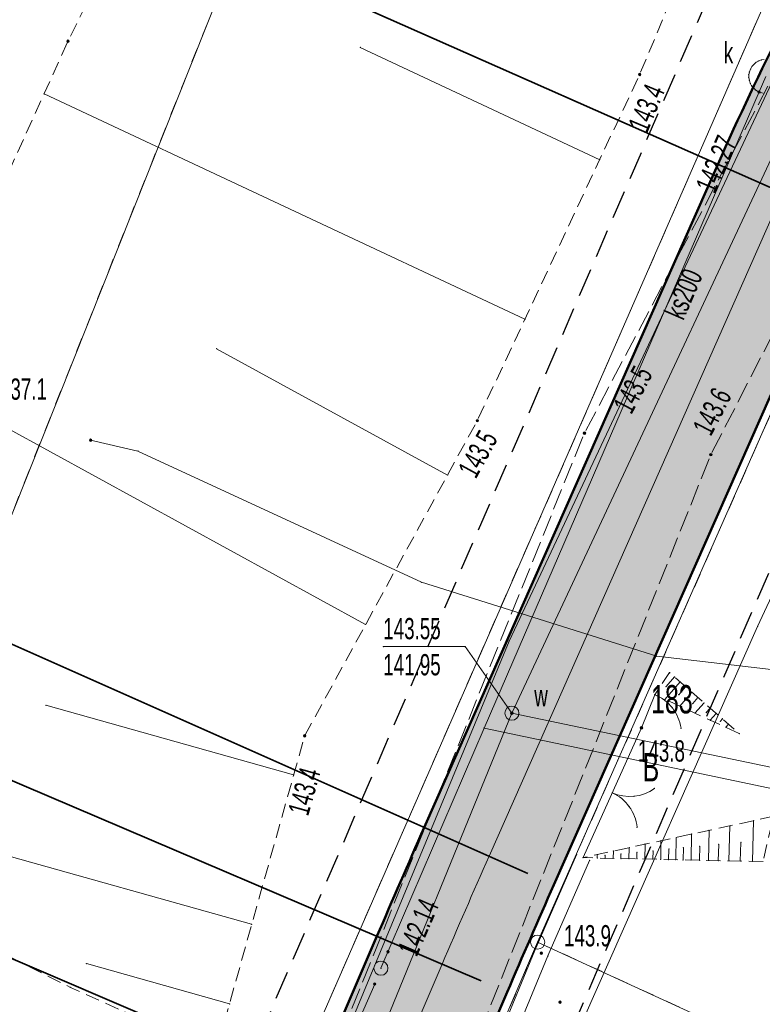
# Model space of a CAD drawing. Extents: x 6456700 to 6518119, y 5963420 to 5980059.
# Tile 152 of 256: x 6512180 to 6512206, y 5965812 to 5965846. Entities that reach past the tile are written whole.
import ezdxf
from ezdxf.enums import TextEntityAlignment as Align

# ---------------------------------------------------------------- set-up
doc = ezdxf.new("R2010")
doc.units = 0
doc.header["$MEASUREMENT"] = 0
for name, pattern in [('L_0_03', [1, 0.5, -0.5]), ('L_0_04', [1.5, 1, -0.5]), ('L_0_52', [1, 0.75, -0.25]), ('L_0_5A', [0.75, 0.5, -0.25])]:
    doc.linetypes.add(name, pattern=pattern)
doc.layers.get('0').update_dxf_attribs({"color": 2, "linetype": 'CONTINUOUS', "lineweight": 5})
for name, color, linetype, lineweight in [('000_Inne__niezydentyfikowane_', 7, 'CONTINUOUS', 18), ('18mm Kreska ciągła', 7, 'CONTINUOUS', 18), ('202_punkt_graniczny', 7, 'CONTINUOUS', 18), ('210_oznaczenie_konturu_uzytku_gruntowego', 96, 'CONTINUOUS', 18), ('211_numer_dzialki_ewidencyjnej', 7, 'CONTINUOUS', 18), ('218_kontur_uzytku_gruntowego', 96, 'L_0_03', 18), ('219_dzialka_ewidencyjna', 7, 'CONTINUOUS', 18), ('35mm Ciągła', 7, 'CONTINUOUS', 35), ('50mm Kreska ciągła', 7, 'CONTINUOUS', 50), ('9mm Kreska ciągła', 252, 'CONTINUOUS', 9), ('brama', 7, 'CONTINUOUS', 18), ('furtka', 7, 'CONTINUOUS', 18), ('jezdnia', 7, 'CONTINUOUS', 18), ('komora_podziemna', 7, 'CONTINUOUS', 18), ('komora_podziemna_Atr17', 7, 'CONTINUOUS', 18), ('ogrodzenie_trwale', 7, 'CONTINUOUS', 18), ('pikieta_naturalna', 7, 'CONTINUOUS', 18), ('pikieta_naturalna_Atr2', 7, 'CONTINUOUS', 18), ('przewod_elektroenergetyczny_niskiego_napiecia', 7, 'CONTINUOUS', 18), ('przewod_kanalizacyjny', 7, 'CONTINUOUS', 18), ('przewod_kanalizacyjny_Atr1', 7, 'CONTINUOUS', 18), ('przewod_telekomunikacyjny_podziemny', 7, 'CONTINUOUS', 18), ('przewod_wodociagowy', 7, 'CONTINUOUS', 18), ('rzedna', 7, 'CONTINUOUS', 18), ('rzedna_Atr2', 7, 'CONTINUOUS', 18), ('rzedna_Atr3', 7, 'CONTINUOUS', 18), ('sciana_oporowa__linia_', 7, 'CONTINUOUS', 18), ('skarpa_nieumocniona', 7, 'CONTINUOUS', 18), ('studnia_kanalizacyjna', 7, 'CONTINUOUS', 18), ('studnia_kanalizacyjna_Atr17', 7, 'CONTINUOUS', 18), ('Zakres', 7, 'CONTINUOUS', 18)]:
    doc.layers.add(name, color=color, linetype=linetype, lineweight=lineweight)
doc.styles.get("Standard").update_dxf_attribs({"font": 'txt', "width": 0.75})

# ---------------------------------------------------------------- blocks, each defined once
blk = doc.blocks.new('mdcp_nowa')
at = {"layer": 'pikieta_naturalna', "linetype": 'Continuous', "lineweight": 18, "true_color": 0x000000}
for points in [[(6494912.93, 5982296.475, 1), (6494912.93, 5982296.565, 1)], [(6494933.1, 5982295.305, 1), (6494933.1, 5982295.395, 1)], [(6494927.37, 5982283.085, 1), (6494927.37, 5982283.175, 1)], [(6494931.15, 5982282.645, 1), (6494931.15, 5982282.735, 1)], [(6494913.73, 5982282.395, 1), (6494913.73, 5982282.485, 1)], [(6494935.61, 5982281.885, 1), (6494935.61, 5982281.975, 1)], [(6494933.16, 5982272.245, 1), (6494933.16, 5982272.335, 1)], [(6494921.28, 5982271.965, 1), (6494921.28, 5982272.055, 1)], [(6494929.63, 5982264.295, 1), (6494929.63, 5982264.385, 1)], [(6494930.29, 5982262.565, 1), (6494930.29, 5982262.655, 1)]]:
    blk.add_hatch(color=18, dxfattribs=at).paths.add_polyline_path(points)
at = {"layer": 'rzedna', "linetype": 'Continuous', "lineweight": 18, "true_color": 0x000000}
for points in [[(6494937.31, 5982294.685, 1), (6494937.31, 5982294.775, 1)], [(6494928.59, 5982272.765, 1), (6494928.59, 5982272.855, 1)], [(6494924.22, 5982264.345, 1), (6494924.22, 5982264.435, 1)], [(6494923.75, 5982263.205, 1), (6494923.75, 5982263.295, 1)]]:
    blk.add_hatch(color=18, dxfattribs=at).paths.add_polyline_path(points)
at = {"layer": '000_Inne__niezydentyfikowane_', "linetype": 'Continuous', "lineweight": 18, "flags": 128}
for points in [[(6494931.69, 5982292.34), (6494923.24, 5982296.3)], [(6494929.05, 5982286.71), (6494912.09, 5982294.66)], [(6494926.32, 5982281.21), (6494918.17, 5982285.67)], [(6494923.43, 5982275.94), (6494907.54, 5982284.64)], [(6494934.53, 5982273.91), (6494933.99, 5982273.29)], [(6494934.33, 5982274.09), (6494934.03, 5982273.75)], [(6494934.72, 5982273.74), (6494934.48, 5982273.46)], [(6494934.94, 5982273.55), (6494934.51, 5982273.06)], [(6494935.15, 5982273.36), (6494934.97, 5982273.15)], [(6494920.89, 5982270.63), (6494912.15, 5982273.09)], [(6494935.37, 5982273.17), (6494935.05, 5982272.81)], [(6494935.59, 5982272.99), (6494935.45, 5982272.83)], [(6494935.8, 5982272.8), (6494935.59, 5982272.56)], [(6494936.02, 5982272.61), (6494935.94, 5982272.52)], [(6494936.23, 5982272.42), (6494936.14, 5982272.31)], [(6494919.41, 5982265.36), (6494901.12, 5982270.49)], [(6494937.08, 5982267.58), (6494937.12, 5982269.02)], [(6494935.53, 5982267.61), (6494935.55, 5982268.68)], [(6494936.25, 5982267.6), (6494936.28, 5982268.83)], [(6494934.37, 5982267.64), (6494934.39, 5982268.42)], [(6494934.91, 5982267.63), (6494934.93, 5982268.54)], [(6494932.72, 5982267.67), (6494932.73, 5982268.06)], [(6494933.28, 5982267.66), (6494933.29, 5982268.19)], [(6494933.84, 5982267.65), (6494933.85, 5982268.31)], [(6494934.12, 5982267.64), (6494934.13, 5982268.01)], [(6494934.63, 5982267.63), (6494934.64, 5982268.06)], [(6494935.21, 5982267.62), (6494935.22, 5982268.11)], [(6494935.87, 5982267.6), (6494935.89, 5982268.18)], [(6494936.65, 5982267.59), (6494936.67, 5982268.25)], [(6494931.6, 5982267.7), (6494931.6, 5982267.82)], [(6494931.88, 5982267.69), (6494931.88, 5982267.79)], [(6494932.16, 5982267.69), (6494932.17, 5982267.94)], [(6494932.44, 5982267.68), (6494932.44, 5982267.84)], [(6494933, 5982267.67), (6494933, 5982267.9)], [(6494933.56, 5982267.66), (6494933.57, 5982267.95)], [(6494918.63, 5982262.55), (6494913.58, 5982263.97)]]:
    blk.add_lwpolyline(points, dxfattribs=at)
at = {"layer": '000_Inne__niezydentyfikowane_'}
for p in [(6494923.24, 5982296.3), (6494912.09, 5982294.66), (6494931.69, 5982292.34), (6494929.05, 5982286.71), (6494918.17, 5982285.67), (6494926.32, 5982281.21), (6494923.43, 5982275.94), (6494934.33, 5982274.09), (6494934.53, 5982273.91), (6494934.03, 5982273.75), (6494934.72, 5982273.74), (6494934.94, 5982273.55), (6494933.99, 5982273.29), (6494934.48, 5982273.46), (6494935.15, 5982273.36), (6494912.15, 5982273.09), (6494934.51, 5982273.06), (6494934.97, 5982273.15), (6494935.37, 5982273.17), (6494935.59, 5982272.99), (6494935.05, 5982272.81), (6494935.45, 5982272.83), (6494935.59, 5982272.56), (6494935.8, 5982272.8), (6494935.94, 5982272.52), (6494936.02, 5982272.61), (6494936.14, 5982272.31), (6494936.23, 5982272.42), (6494920.89, 5982270.63), (6494937.12, 5982269.02), (6494935.55, 5982268.68), (6494936.28, 5982268.83), (6494934.39, 5982268.42), (6494934.93, 5982268.54), (6494932.73, 5982268.06), (6494933.29, 5982268.19), (6494933.85, 5982268.31), (6494934.13, 5982268.01), (6494934.64, 5982268.06), (6494935.22, 5982268.11), (6494935.89, 5982268.18), (6494936.67, 5982268.25), (6494931.6, 5982267.82), (6494931.6, 5982267.7), (6494931.88, 5982267.79), (6494931.88, 5982267.69), (6494932.16, 5982267.69), (6494932.17, 5982267.94), (6494932.44, 5982267.84), (6494932.44, 5982267.68), (6494932.72, 5982267.67), (6494933, 5982267.9), (6494933, 5982267.67), (6494933.28, 5982267.66), (6494933.56, 5982267.66), (6494933.57, 5982267.95), (6494933.84, 5982267.65), (6494934.12, 5982267.64), (6494934.37, 5982267.64), (6494934.63, 5982267.63), (6494934.91, 5982267.63), (6494935.21, 5982267.62), (6494935.53, 5982267.61), (6494935.87, 5982267.6), (6494936.25, 5982267.6), (6494936.65, 5982267.59), (6494937.08, 5982267.58), (6494919.41, 5982265.36), (6494913.58, 5982263.97), (6494918.63, 5982262.55)]:
    blk.add_point(p, dxfattribs=at)
at = {"layer": '202_punkt_graniczny', "color": 7, "linetype": 'Continuous', "lineweight": 18}
blk.add_circle((6494929.5, 5982264.73), 0.25, dxfattribs=at)
at = {"layer": '202_punkt_graniczny'}
blk.add_point((6494929.5, 5982264.73), dxfattribs=at)
at = {"layer": '218_kontur_uzytku_gruntowego', "lineweight": 18, "flags": 128}
for points in [[(6494927.85, 5982322.27), (6494903.61, 5982261.41)], [(6494919, 5982255.48), (6494937.4, 5982297.61)], [(6494939.67, 5982287.78), (6494929.5, 5982264.73)], [(6494929.5, 5982264.73), (6494924.47, 5982252.99)], [(6494929.5, 5982264.73), (6494960.46, 5982250.52)]]:
    blk.add_lwpolyline(points, dxfattribs=at)
at = {"layer": '218_kontur_uzytku_gruntowego'}
blk.add_point((6494929.5, 5982264.73), dxfattribs=at)
blk.add_point((6494929.5, 5982264.73), dxfattribs=at)
blk.add_point((6494929.5, 5982264.73), dxfattribs=at)
blk.add_point((6494929.5, 5982264.73), dxfattribs=at)
blk.add_point((6494929.5, 5982264.73), dxfattribs=at)
blk.add_point((6494929.5, 5982264.73), dxfattribs=at)
at = {"layer": '219_dzialka_ewidencyjna', "color": 3, "linetype": 'Continuous', "lineweight": 18, "flags": 128}
for points in [[(6494903.61, 5982261.41), (6494927.85, 5982322.27)], [(6494919, 5982255.48), (6494937.4, 5982297.61)], [(6494939.67, 5982287.78), (6494929.5, 5982264.73)], [(6494929.5, 5982264.73), (6494924.47, 5982252.99)], [(6494970.4, 5982245.96), (6494929.5, 5982264.73)]]:
    blk.add_lwpolyline(points, dxfattribs=at)
at = {"layer": '219_dzialka_ewidencyjna', "color": 3}
blk.add_point((6494929.5, 5982264.73), dxfattribs=at)
blk.add_point((6494929.5, 5982264.73), dxfattribs=at)
blk.add_point((6494929.5, 5982264.73), dxfattribs=at)
at = {"layer": 'brama', "color": 7, "linetype": 'Continuous', "lineweight": 18, "flags": 128}
blk.add_lwpolyline([(6494933.16, 5982272.29), (6494931.1, 5982267.71)], dxfattribs=at)
at = {"layer": 'brama', "color": 7, "linetype": 'Continuous', "lineweight": 18}
for centre, start, end in [((6494932.745, 5982271.368), 245.783, 305.783), ((6494931.515, 5982268.632), 5.783, 65.783)]:
    blk.add_arc(centre, 1.5, start, end, dxfattribs=at)
at = {"layer": 'brama'}
for p in [(6494933.16, 5982272.29), (6494933.622, 5982270.151), (6494932.13, 5982270), (6494932.13, 5982270), (6494932.896, 5982269.876), (6494932.732, 5982269.509), (6494933.007, 5982268.783), (6494931.1, 5982267.71)]:
    blk.add_point(p, dxfattribs=at)
at = {"layer": 'furtka', "color": 7, "linetype": 'Continuous', "lineweight": 18, "flags": 128}
blk.add_lwpolyline([(6494933.63, 5982273.46), (6494933.16, 5982272.29)], dxfattribs=at)
at = {"layer": 'furtka', "color": 7, "linetype": 'Continuous', "lineweight": 18}
blk.add_arc((6494933.072, 5982272.068), 1.5, 8.114, 68.114, dxfattribs=at)
at = {"layer": 'furtka'}
for p in [(6494933.63, 5982273.46), (6494933.631, 5982273.46), (6494934.252, 5982272.994), (6494933.16, 5982272.29), (6494934.557, 5982272.279)]:
    blk.add_point(p, dxfattribs=at)
at = {"layer": 'jezdnia', "color": 7, "linetype": 'L_0_52', "lineweight": 18, "flags": 128}
blk.add_lwpolyline([(6495134.37, 5982583.3), (6495113.38, 5982574.25), (6495104.78, 5982567.21), (6495094.42, 5982556.42), (6495077.25, 5982527.64), (6495065.47, 5982509.01), (6495049.82, 5982491.48), (6495035, 5982466.78), (6495029.3, 5982456), (6495014.86, 5982429.39), (6495004.75, 5982409.18), (6494998.73, 5982397.06), (6494987.52, 5982373.63), (6494982.83, 5982364.72), (6494972.31, 5982345.03), (6494970.53, 5982342.23), (6494960.57, 5982327.01), (6494956.04, 5982320.35), (6494947.33, 5982304.72), (6494935.61, 5982281.93), (6494926.04, 5982257.99), (6494919.72, 5982242.45), (6494913.81, 5982225.8), (6494910.48, 5982216.25), (6494906.14, 5982216.99), (6494909.9, 5982227.31), (6494916.12, 5982243.16), (6494921.48, 5982258.77), (6494931.15, 5982282.69), (6494943.64, 5982306.31), (6494959.06, 5982330.89), (6494969.1, 5982347.08), (6494979.83, 5982365.44), (6494985.75, 5982378.98), (6494994.88, 5982398.03), (6495001.66, 5982410.76), (6495011.8, 5982430.8), (6495026, 5982457.23), (6495032.25, 5982468.97), (6495046.11, 5982493.71), (6495063.09, 5982514.09), (6495073.26, 5982529.52), (6495082.96, 5982547.05), (6495093.01, 5982560.56), (6495101.98, 5982569.59), (6495101.3, 5982571.6), (6495108.99, 5982577.59), (6495110.03, 5982578.44), (6495121.58, 5982583.64), (6495122.46, 5982584.02), (6495130.77, 5982587.79), (6495134.82, 5982589.62), (6495140.56, 5982589.08), (6495141.32, 5982585.54)], close=True, dxfattribs=at)
at = {"layer": 'jezdnia'}
for p in [(6494931.15, 5982282.69), (6494935.61, 5982281.93)]:
    blk.add_point(p, dxfattribs=at)
at = {"layer": 'komora_podziemna', "color": 5, "linetype": 'Continuous', "lineweight": 13}
blk.add_circle((6494928.59, 5982272.81), 0.25, dxfattribs=at)
at = {"layer": 'komora_podziemna'}
blk.add_point((6494928.59, 5982272.81), dxfattribs=at)
at = {"layer": 'ogrodzenie_trwale'}
for p in [(6494933.63, 5982273.46), (6494929.63, 5982264.34)]:
    blk.add_point(p, dxfattribs=at)
at = {"layer": 'pikieta_naturalna', "color": 7, "linetype": 'Continuous', "lineweight": 18}
for centre in [(6494912.93, 5982296.52), (6494933.1, 5982295.35), (6494927.37, 5982283.13), (6494931.15, 5982282.69), (6494913.73, 5982282.44), (6494935.61, 5982281.93), (6494933.16, 5982272.29), (6494921.28, 5982272.01), (6494929.63, 5982264.34), (6494930.29, 5982262.61)]:
    blk.add_circle(centre, 0.045, dxfattribs=at)
at = {"layer": 'pikieta_naturalna'}
for p in [(6494912.93, 5982296.52), (6494933.1, 5982295.35), (6494927.37, 5982283.13), (6494931.15, 5982282.69), (6494913.73, 5982282.44), (6494935.61, 5982281.93), (6494933.16, 5982272.29), (6494921.28, 5982272.01), (6494929.63, 5982264.34), (6494930.29, 5982262.61)]:
    blk.add_point(p, dxfattribs=at)
at = {"layer": 'przewod_elektroenergetyczny_niskiego_napiecia', "color": 1, "linetype": 'Continuous', "lineweight": 18, "flags": 128}
for points in [[(6494937.26, 5982275.87), (6494951.04, 5982305.39)], [(6494918.81, 5982234.23), (6494937.26, 5982275.87)]]:
    blk.add_lwpolyline(points, dxfattribs=at)
at = {"layer": 'przewod_elektroenergetyczny_niskiego_napiecia'}
blk.add_point((6494937.26, 5982275.87), dxfattribs=at)
blk.add_point((6494937.26, 5982275.87), dxfattribs=at)
at = {"layer": 'przewod_elektroenergetyczny_niskiego_napiecia', "color": 1}
blk.add_point((6494937.26, 5982275.87), dxfattribs=at)
blk.add_point((6494937.26, 5982275.87), dxfattribs=at)
at = {"layer": 'przewod_kanalizacyjny', "color": 34, "linetype": 'Continuous', "lineweight": 18, "flags": 128}
for points in [[(6494923.97, 5982263.81), (6494927.61, 5982272.28), (6494937.31, 5982294.73), (6494937.55, 5982295.28)], [(6494967.86, 5982267.37), (6494965.79, 5982264.26), (6494927.61, 5982272.28)], [(6494923.75, 5982263.25), (6494912.8, 5982238.32), (6494909.01, 5982229.73)]]:
    blk.add_lwpolyline(points, dxfattribs=at)
at = {"layer": 'przewod_kanalizacyjny'}
for p in [(6494937.31, 5982294.73), (6494927.61, 5982272.28), (6494927.61, 5982272.28), (6494923.97, 5982263.81), (6494923.75, 5982263.25)]:
    blk.add_point(p, dxfattribs=at)
at = {"layer": 'przewod_telekomunikacyjny_podziemny', "color": 30, "linetype": 'Continuous', "lineweight": 18, "flags": 128}
blk.add_lwpolyline([(6494901.62, 5982190.73), (6494906.93, 5982205.38), (6494911.62, 5982220.93), (6494915.73, 5982231.59), (6494911.08, 5982233.33), (6494928.49, 5982275.35), (6494946.57, 5982313.81), (6494960.48, 5982334.35), (6494965.17, 5982341.38), (6494972.14, 5982353.83), (6494985.3, 5982378.53), (6494993.02, 5982395.45), (6495008.18, 5982425.35), (6495017.88, 5982443.43), (6495022.56, 5982450.66), (6495031.38, 5982466.91), (6495039.03, 5982482.79), (6495040.55, 5982485.59), (6495048.7, 5982498.93), (6495056.63, 5982506.55), (6495061.71, 5982512.37), (6495068.26, 5982521.25), (6495074.92, 5982532.24)], dxfattribs=at)
at = {"layer": 'przewod_telekomunikacyjny_podziemny'}
blk.add_point((6494928.49, 5982275.35), dxfattribs=at)
at = {"layer": 'przewod_wodociagowy', "color": 5, "linetype": 'Continuous', "lineweight": 18, "flags": 128}
for points in [[(6494907.57, 5982152.18), (6494905.83, 5982154.51), (6494898.25, 5982164.04), (6494898.06, 5982180.83), (6494903.98, 5982205.49), (6494905.04, 5982209.28), (6494911.31, 5982228.37), (6494914.05, 5982237.38), (6494923.22, 5982259.63), (6494928.59, 5982272.81), (6494941.25, 5982299.9), (6494937.3, 5982301.7), (6494937.02, 5982301.82)], [(6494960.64, 5982271.68), (6494933.7, 5982274.82), (6494925.4, 5982277.43), (6494915.4, 5982282.06), (6494913.73, 5982282.44)], [(6494967.4, 5982267.75), (6494965.65, 5982265.07), (6494928.59, 5982272.81)]]:
    blk.add_lwpolyline(points, dxfattribs=at)
at = {"layer": 'przewod_wodociagowy'}
for p in [(6494913.73, 5982282.44), (6494915.4, 5982282.06), (6494925.4, 5982277.43), (6494933.7, 5982274.82), (6494928.59, 5982272.81), (6494928.59, 5982272.81)]:
    blk.add_point(p, dxfattribs=at)
at = {"layer": 'rzedna', "color": 7, "linetype": 'Continuous', "lineweight": 18}
for centre in [(6494937.31, 5982294.73), (6494928.59, 5982272.81), (6494924.22, 5982264.39), (6494923.75, 5982263.25)]:
    blk.add_circle(centre, 0.045, dxfattribs=at)
at = {"layer": 'rzedna'}
for p in [(6494937.31, 5982294.73), (6494928.59, 5982272.81), (6494924.22, 5982264.39), (6494923.75, 5982263.25)]:
    blk.add_point(p, dxfattribs=at)
at = {"layer": 'rzedna_Atr2', "color": 7, "linetype": 'Continuous', "lineweight": 18, "flags": 128}
blk.add_lwpolyline([(6494928.59, 5982272.81), (6494926.94, 5982275.16), (6494924.054, 5982275.16)], dxfattribs=at)
at = {"layer": 'rzedna_Atr2'}
for p in [(6494924.054, 5982275.16), (6494926.94, 5982275.16), (6494928.59, 5982272.81)]:
    blk.add_point(p, dxfattribs=at)
at = {"layer": 'sciana_oporowa__linia_', "color": 7, "linetype": 'Continuous', "lineweight": 18, "flags": 128}
for points in [[(6494924.449, 5982252.425), (6494929.4, 5982264.438), (6494930.871, 5982267.81)], [(6494924.911, 5982252.235), (6494929.86, 5982264.242), (6494931.329, 5982267.61)]]:
    blk.add_lwpolyline(points, dxfattribs=at)
at = {"layer": 'sciana_oporowa__linia_'}
for p in [(6494930.871, 5982267.81), (6494931.329, 5982267.61), (6494929.4, 5982264.438), (6494929.86, 5982264.242)]:
    blk.add_point(p, dxfattribs=at)
at = {"layer": 'skarpa_nieumocniona', "color": 7, "linetype": 'L_0_5A', "lineweight": 18, "flags": 128}
for points in [[(6494965.58, 5982349.31), (6494962.89, 5982340.22), (6494951, 5982325), (6494945.37, 5982325.08), (6494937.42, 5982305.65), (6494933.1, 5982295.35), (6494927.37, 5982283.13), (6494921.28, 5982272.01), (6494917.86, 5982259.82), (6494915.26, 5982262.12), (6494913.02, 5982263.13), (6494900.61, 5982269.37), (6494912.93, 5982296.52), (6494936.43, 5982343.45), (6494956.82, 5982374.63), (6494978.03, 5982367.95)], [(6494936.61, 5982272.09), (6494933.63, 5982273.46), (6494934.15, 5982274.24)], [(6494937.45, 5982267.57), (6494931.1, 5982267.71), (6494937.82, 5982269.17)]]:
    blk.add_lwpolyline(points, close=True, dxfattribs=at)
at = {"layer": 'skarpa_nieumocniona'}
for p in [(6494912.93, 5982296.52), (6494912.93, 5982296.52), (6494933.1, 5982295.35), (6494933.1, 5982295.35), (6494927.37, 5982283.13), (6494927.37, 5982283.13), (6494934.15, 5982274.24), (6494934.15, 5982274.24), (6494933.63, 5982273.46), (6494933.63, 5982273.46), (6494921.28, 5982272.01), (6494921.28, 5982272.01), (6494936.61, 5982272.09), (6494936.61, 5982272.09), (6494931.1, 5982267.71), (6494931.1, 5982267.71), (6494913.02, 5982263.13), (6494913.02, 5982263.13)]:
    blk.add_point(p, dxfattribs=at)
at = {"layer": 'studnia_kanalizacyjna', "color": 34, "linetype": 'Continuous', "lineweight": 18, "flags": 128}
blk.add_lwpolyline([(6494937.46, 5982294.69), (6494937.36, 5982294.71), (6494937.27, 5982294.75), (6494937.18, 5982294.8), (6494937.11, 5982294.87), (6494937.05, 5982294.95), (6494937, 5982295.04), (6494936.97, 5982295.14), (6494936.95, 5982295.24), (6494936.95, 5982295.34), (6494936.97, 5982295.44), (6494937.01, 5982295.54), (6494937.06, 5982295.63), (6494937.13, 5982295.7), (6494937.2, 5982295.77), (6494937.29, 5982295.82), (6494937.39, 5982295.86), (6494937.49, 5982295.88)], dxfattribs=at)
at = {"layer": 'studnia_kanalizacyjna', "color": 34, "linetype": 'Continuous', "lineweight": 13}
blk.add_circle((6494923.97, 5982263.81), 0.25, dxfattribs=at)
at = {"layer": 'studnia_kanalizacyjna'}
for p in [(6494937.29, 5982295.82), (6494937.39, 5982295.86), (6494936.97, 5982295.44), (6494937.01, 5982295.54), (6494937.06, 5982295.63), (6494937.13, 5982295.7), (6494937.2, 5982295.77), (6494936.95, 5982295.34), (6494936.95, 5982295.24), (6494936.97, 5982295.14), (6494937, 5982295.04), (6494937.05, 5982294.95), (6494937.11, 5982294.87), (6494937.18, 5982294.8), (6494937.27, 5982294.75), (6494937.36, 5982294.71), (6494923.97, 5982263.81)]:
    blk.add_point(p, dxfattribs=at)
at = {"layer": 'Zakres', "linetype": 'L_0_04', "lineweight": 25, "flags": 128}
blk.add_lwpolyline([(6495113.77, 5985050.22), (6495121.12, 5984877.07), (6495125.76, 5984757.87), (6495129.89, 5984649.81), (6495141.08, 5984611.3), (6495145.77, 5984544.53), (6495147.36, 5984487.27), (6495157.22, 5984392.07), (6495162.95, 5984387.45), (6495180.24, 5984384.16), (6495229.5, 5984386.61), (6495251.65, 5984373.41), (6495258.77, 5984357.12), (6495255.44, 5984330.44), (6495250.77, 5984304.39), (6495252.21, 5984282.78), (6495255.46, 5984256.45), (6495254.94, 5984238.25), (6495266.4, 5984211), (6495277.24, 5984182.33), (6495294.2, 5984133.19), (6495300.94, 5984095.37), (6495313.24, 5984037.69), (6495317.44, 5983978.18), (6495300.35, 5983922.18), (6495282.35, 5983883.38), (6495266.21, 5983862.23), (6495242.03, 5983839.67), (6495211.11, 5983816.86), (6495158.26, 5983772.66), (6495130.6, 5983651.16), (6495116.31, 5983543.43), (6495129.51, 5983346.73), (6495134.58, 5983264.71), (6495139.64, 5983186.97), (6495193.25, 5983077.94), (6495199.2, 5983041.97), (6495206.23, 5983026), (6495208.96, 5983004.88), (6495202.27, 5982979.48), (6495202.42, 5982950.13), (6495209.35, 5982897.38), (6495215.97, 5982850.34), (6495228.6, 5982809.97), (6495226.85, 5982778.82), (6495225.04, 5982750.56), (6495220.26, 5982723.37), (6495226.54, 5982679.97), (6495206.06, 5982669.48), (6495192.68, 5982657.71), (6495184.57, 5982648.65), (6495174.78, 5982624.58), (6495164.23, 5982604.61), (6495150.7, 5982588.3), (6495137.69, 5982582.43), (6495118.26, 5982573.75), (6495100.35, 5982558.42), (6495090.36, 5982544.99), (6495075.87, 5982519.06), (6495060.83, 5982499.68), (6495049.41, 5982485.49), (6495035.07, 5982459.7), (6495006.7, 5982406.64), (6494980.89, 5982351.84), (6494944.35, 5982293.29), (6494925.72, 5982250.11), (6494905.2, 5982190.37), (6494898.43, 5982153.5), (6494879.51, 5982063.89), (6494864.14, 5981992.66), (6494816.93, 5981768.61), (6494777.79, 5981577.7), (6494739.84, 5981394.72), (6494718.65, 5981297.89), (6494716.45, 5981237.31), (6494738.62, 5981208.21), (6494776.48, 5981173.06), (6494817.16, 5981137.44), (6494847.63, 5981109.8), (6494877.39, 5981077.08), (6494912.75, 5981030.55), (6494916.06, 5981014.71), (6494903.86, 5980957.01), (6494916.13, 5980953.51), (6494892.32, 5980927.59), (6494850.7, 5980858.8), (6494806.81, 5980779.89), (6494785.1, 5980753.49), (6494715.22, 5980723.29), (6494679.96, 5980686.78), (6494651.35, 5980651.29), (6494549.14, 5980683.24), (6494511.84, 5980659.66), (6494443.61, 5980630.33), (6494428.78, 5980598.6), (6494431.58, 5980579.46), (6494420.56, 5980549.76), (6494416.45, 5980528.2), (6494403.86, 5980507.16), (6494388.89, 5980482.96), (6494365.32, 5980407.99), (6494335.67, 5980315.15), (6494332.29, 5980297.41), (6494335.1, 5980278.18), (6494347.25, 5980254.84), (6494336.79, 5980250.09), (6494300.04, 5980271.34), (6494320.8, 5980301.43), (6494336.81, 5980349.17), (6494344.85, 5980380.92), (6494360.85, 5980437.13), (6494374.18, 5980476.38), (6494386.14, 5980498.84), (6494403.02, 5980528.52), (6494411.33, 5980563.19), (6494420.84, 5980586.25), (6494420.25, 5980601.11), (6494434.95, 5980635.94), (6494446.75, 5980644.99), (6494465.77, 5980647.27), (6494513.02, 5980669.46), (6494507.85, 5980679.68), (6494547.89, 5980705.83), (6494570.06, 5980691.34), (6494636.17, 5980669.05), (6494706.14, 5980756.86), (6494742.78, 5980772.58), (6494798.53, 5980814.27), (6494826.12, 5980867.97), (6494849.57, 5980908.6), (6494845.35, 5980942.01), (6494853.94, 5980970.83), (6494891.08, 5980960.54), (6494890.11, 5980965.73), (6494903.94, 5981025.69), (6494869.98, 5981070.3), (6494770.97, 5981160.58), (6494728.18, 5981200.64), (6494706.13, 5981229.56), (6494707.94, 5981299.75), (6494728.84, 5981398.1), (6494767.06, 5981580.19), (6494806.17, 5981770.55), (6494854.36, 5981994.76), (6494869.73, 5982065.97), (6494888.61, 5982155.44), (6494891.67, 5982173.95), (6494895.82, 5982197.45), (6494916.38, 5982253.72), (6494935.47, 5982297.95), (6494954.97, 5982331.67), (6494972.09, 5982356.64), (6494997.76, 5982411.14), (6495026.29, 5982464.48), (6495041.09, 5982491.09), (6495052.99, 5982505.88), (6495067.51, 5982524.6), (6495081.94, 5982550.43), (6495092.99, 5982565.28), (6495112.86, 5982582.29), (6495133.59, 5982591.55), (6495144.48, 5982596.46), (6495155.87, 5982610.19), (6495165.7, 5982628.8), (6495175.96, 5982654.03), (6495185.62, 5982664.83), (6495200.4, 5982677.82), (6495212.49, 5982688.04), (6495209.64, 5982723.43), (6495215.22, 5982750.57), (6495216.87, 5982779.54), (6495218.31, 5982809.31), (6495206.86, 5982847.92), (6495199.44, 5982894.74), (6495192.11, 5982948.71), (6495190.16, 5982979.24), (6495183.47, 5983075.16), (6495129.79, 5983184.34), (6495124.6, 5983264.07), (6495119.53, 5983346.09), (6495106.27, 5983543.75), (6495120.74, 5983652.9), (6495148.75, 5983779.42), (6495204.15, 5983826.04), (6495273.41, 5983889.36), (6495288.53, 5983927.42), (6495300.83, 5983964.69), (6495303.91, 5983980.14), (6495301.32, 5984039.55), (6495291.1, 5984093.63), (6495284.5, 5984130.67), (6495267.84, 5984178.93), (6495257.12, 5984207.3), (6495244.96, 5984236.19), (6495244.79, 5984255.42), (6495242.25, 5984281.97), (6495240.71, 5984304.95), (6495245.55, 5984331.94), (6495248.51, 5984355.64), (6495243.77, 5984366.47), (6495226.98, 5984376.47), (6495179.54, 5984374.12), (6495158.61, 5984378.09), (6495147.7, 5984386.91), (6495137.38, 5984486.61), (6495135.78, 5984544.04), (6495131.18, 5984609.54), (6495119.95, 5984648.2), (6495115.76, 5984757.49), (6495111.12, 5984876.67), (6495103.73, 5985050.93), (6495109.36, 5985081.73), (6495120.41, 5985085.88)], close=True, dxfattribs=at)
at = {"layer": '210_oznaczenie_konturu_uzytku_gruntowego', "lineweight": 20, "width": 0.66}
blk.add_text('B', height=1, dxfattribs=at).set_placement((6494933.2, 5982271.4), align=Align.TOP_LEFT)
at = {"layer": '211_numer_dzialki_ewidencyjnej', "color": 7, "lineweight": 20, "width": 0.66}
blk.add_text('183', height=1, dxfattribs=at).set_placement((6494933.5, 5982273.8), align=Align.TOP_LEFT)
at = {"layer": 'komora_podziemna_Atr17', "color": 7, "lineweight": 15, "width": 0.66}
blk.add_text('w', height=0.75, dxfattribs=at).set_placement((6494929.38, 5982273.8), align=Align.TOP_LEFT)
at = {"layer": 'pikieta_naturalna_Atr2', "color": 7, "lineweight": 15, "width": 0.66}
for s, rotation, p in [('143.4', 67.2, (6494932.67, 5982293.55)), ('143.5', 62.1, (6494932.14, 5982283.67)), ('143.6', 62.8, (6494934.94, 5982282.89)), ('143.5', 61.3, (6494926.66, 5982281.41)), ('143.4', 74.3, (6494920.678, 5982269.353))]:
    blk.add_text(s, height=0.75, rotation=rotation, dxfattribs=at).set_placement(p, align=Align.TOP_LEFT)
for s, p in [('137.1', (6494910.53, 5982284.62)), ('143.8', (6494933.04, 5982271.85)), ('143.9', (6494930.43, 5982265.33))]:
    blk.add_text(s, height=0.75, dxfattribs=at).set_placement(p, align=Align.TOP_LEFT)
at = {"layer": 'przewod_kanalizacyjny_Atr1', "color": 34, "lineweight": 15, "width": 0.66}
blk.add_text('ks200', height=0.75, rotation=66.6, dxfattribs=at).set_placement((6494933.95, 5982286.94), align=Align.TOP_LEFT)
at = {"layer": 'rzedna_Atr2', "color": 7, "lineweight": 15, "width": 0.66}
for s, rotation, p in [('142.27', 66.6, (6494935.052, 5982291.407)), ('142.14', 66.7, (6494924.541, 5982264.476))]:
    blk.add_text(s, height=0.75, rotation=rotation, dxfattribs=at).set_placement(p, align=Align.TOP_LEFT)
blk.add_text('143.55', height=0.75, dxfattribs=at).set_placement((6494924.054, 5982276.168), align=Align.TOP_LEFT)
at = {"layer": 'rzedna_Atr3', "color": 7, "lineweight": 15, "width": 0.66}
blk.add_text('141.95', height=0.75, dxfattribs=at).set_placement((6494924.054, 5982274.893), align=Align.TOP_LEFT)
at = {"layer": 'studnia_kanalizacyjna_Atr17', "color": 34, "lineweight": 15, "width": 0.66}
blk.add_text('k', height=0.75, dxfattribs=at).set_placement((6494936.07, 5982296.49), align=Align.TOP_LEFT)

msp = doc.modelspace()

# ---------------------------------------------------------------- block references
at = {"linetype": 'ByBlock'}
msp.add_blockref('mdcp_nowa', (17268.786, -16450.998), dxfattribs=at)

# ---------------------------------------------------------------- next in the draw order: hatches: boundary and pattern name
at = {"layer": '9mm Kreska ciągła'}
h = msp.add_hatch(dxfattribs=at)
h.set_pattern_fill('SAND_AND_LIME', color=4, scale=0.1)
h.set_pattern_definition([(37.5, (6512163.41104, 5965706.02106), (-0.006803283, 0.208096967), [0, -0.16416, 0, -0.1836, 0, -0.1755]), (7.5, (6512163.41104, 5965706.02106), (0.19113588, 0.30479178), [0, -0.08856, 0, -0.14796, 0, -0.0567]), (-32.5, (6512163.2782, 5965706.02106), (0.33632732, 0.00061118), [0, -0.054, 0, -0.1944, 0, -0.2538]), (-42.5, (6512163.2782, 5965706.02106), (0.32466167, 0.09478896), [0, -0.027, 0, -0.12744, 0, -0.1458])])
edge = h.paths.add_edge_path()
edge.add_line((6512494.454, 5966351.121), (6512492.815, 5966327.914))
edge.add_arc((6512641.445, 5966317.419), 149, 175.96099, 178.25385)
edge.add_line((6512492.514, 5966321.96), (6512491.933, 5966302.891))
edge.add_arc((6512440.957, 5966304.445), 51, 348.133, 358.2538, ccw=False)
edge.add_line((6512490.867, 5966293.957), (6512486.741, 5966274.321))
edge.add_arc((6512500.441, 5966271.442), 14, 168.133, 189.6608)
edge.add_line((6512486.64, 5966269.093), (6512490.395, 5966247.035))
edge.add_line((6512490.395, 5966247.035), (6512490.607, 5966245.791))
edge.add_arc((6512474.833, 5966243.106), 16, 357.4133, 369.6608, ccw=False)
edge.add_line((6512490.817, 5966242.384), (6512490.724, 5966240.322))
edge.add_arc((6512474.74, 5966241.044), 16, 304.6947, 357.4133, ccw=False)
edge.add_line((6512483.848, 5966227.889), (6512479.157, 5966224.642))
edge.add_arc((6512563.968, 5966102.134), 149, 124.69475, 128.17467)
edge.add_line((6512471.877, 5966219.268), (6512459.798, 5966209.771))
edge.add_arc((6512468.451, 5966198.766), 14, 128.1747, 146.5283)
edge.add_line((6512456.773, 5966206.487), (6512454.137, 5966202.499))
edge.add_arc((6512536.718, 5966147.898), 99, 146.52826, 150.19331)
edge.add_line((6512450.815, 5966197.109), (6512447.264, 5966190.909))
edge.add_arc((6512533.167, 5966141.699), 99, 150.19331, 155.56334)
edge.add_line((6512443.035, 5966182.654), (6512432.867, 5966160.275))
edge.add_arc((6512409.196, 5966171.031), 26, 321.1758, 335.5633, ccw=False)
edge.add_line((6512429.452, 5966154.731), (6512421.621, 5966145))
edge.add_arc((6512409.156, 5966155.031), 16, 309.5931, 321.1758, ccw=False)
edge.add_line((6512419.353, 5966142.701), (6512410.592, 5966135.455))
edge.add_arc((6512400.395, 5966147.785), 16, 291.7201, 309.5931, ccw=False)
edge.add_line((6512406.316, 5966132.921), (6512399.28, 5966130.118))
edge.add_arc((6512417.414, 5966084.597), 49, 111.7201, 118.6787)
edge.add_line((6512393.899, 5966127.586), (6512378.766, 5966119.308))
edge.add_arc((6512390.283, 5966098.252), 24, 118.6787, 130.9764)
edge.add_line((6512374.545, 5966116.372), (6512369.458, 5966111.954))
edge.add_arc((6512385.196, 5966093.834), 24, 130.9764, 144.2474)
edge.add_line((6512365.719, 5966107.857), (6512360.498, 5966100.604))
edge.add_arc((6512392.148, 5966077.817), 39, 144.2474, 151.7186)
edge.add_line((6512357.804, 5966096.296), (6512346.179, 5966074.69))
edge.add_arc((6512310.073, 5966094.116), 41, 323.54, 331.7186, ccw=False)
edge.add_line((6512343.048, 5966069.751), (6512332.977, 5966056.12))
edge.add_arc((6512291.959, 5966086.427), 51, 314.8687, 323.54, ccw=False)
edge.add_line((6512327.939, 5966050.283), (6512325.436, 5966047.791))
edge.add_arc((6512381.169, 5965991.802), 79, 134.86874, 142.03498)
edge.add_line((6512318.887, 5966040.401), (6512317.812, 5966039.024))
edge.add_arc((6512348.559, 5966015.032), 39, 142.035, 151.9019)
edge.add_line((6512314.155, 5966033.4), (6512307.014, 5966020.024))
edge.add_arc((6512085.596, 5966138.241), 251, 330.1315, 331.90193, ccw=False)
edge.add_line((6512303.256, 5966013.24), (6512293.172, 5965995.681))
edge.add_arc((6512509.097, 5965871.676), 249, 150.1315, 153.31422)
edge.add_line((6512286.62, 5965983.501), (6512270.802, 5965952.031))
edge.add_arc((6512493.279, 5965840.205), 249, 153.31422, 155.41165)
edge.add_line((6512266.858, 5965943.813), (6512249.846, 5965906.636))
edge.add_arc((6512203.471, 5965927.857), 51, 325.4005, 335.4117, ccw=False)
edge.add_line((6512245.451, 5965898.897), (6512232.463, 5965880.07))
edge.add_arc((6512313.954, 5965823.854), 99, 145.40047, 150.15364)
edge.add_line((6512228.085, 5965873.124), (6512213.877, 5965848.362))
edge.add_arc((6512299.746, 5965799.092), 99, 150.15364, 156.12969)
edge.add_line((6512209.214, 5965839.154), (6512198.858, 5965815.752))
edge.add_arc((6512518.006, 5965674.523), 349, 156.12969, 156.8073)
edge.add_line((6512197.211, 5965811.968), (6512194.929, 5965806.643))
edge.add_arc((6512331.888, 5965747.963), 149, 156.8073, 160.58951)
edge.add_line((6512191.357, 5965797.481), (6512178.615, 5965761.319))
edge.add_arc((6511941.881, 5965844.735), 251, 339.22463, 340.58951, ccw=False)
edge.add_line((6512176.561, 5965755.704), (6512169.456, 5965736.976))
edge.add_arc((6512195.168, 5965727.222), 27.5, 159.2246, 216.7393)
edge.add_line((6512173.13, 5965710.772), (6512174.444, 5965709.012))
edge.add_line((6512174.444, 5965709.012), (6512170.437, 5965706.021))
edge.add_line((6512170.437, 5965706.021), (6512164.212, 5965719.71))
edge.add_arc((6512161.212, 5965719.741), 3, 359.4073, 370.8714)
edge.add_arc((6512205.039, 5965728.159), 41.628, 165.2606, 190.8714, ccw=False)
edge.add_line((6512164.781, 5965738.75), (6512171.886, 5965757.477))
edge.add_arc((6511941.881, 5965844.735), 246, 339.22463, 340.58951)
edge.add_line((6512173.899, 5965762.981), (6512186.641, 5965799.143))
edge.add_arc((6512331.888, 5965747.963), 154, 156.8073, 160.58951, ccw=False)
edge.add_line((6512190.333, 5965808.612), (6512192.615, 5965813.937))
edge.add_arc((6512518.006, 5965674.523), 354, 156.12969, 156.8073, ccw=False)
edge.add_line((6512194.286, 5965817.775), (6512204.642, 5965841.178))
edge.add_arc((6512299.746, 5965799.092), 104, 150.15364, 156.12969, ccw=False)
edge.add_line((6512209.541, 5965850.851), (6512223.749, 5965875.613))
edge.add_arc((6512313.954, 5965823.854), 104, 145.40047, 150.15364, ccw=False)
edge.add_line((6512228.348, 5965882.91), (6512241.335, 5965901.737))
edge.add_arc((6512203.471, 5965927.857), 46, 325.4005, 335.4117)
edge.add_line((6512245.3, 5965908.717), (6512262.312, 5965945.894))
edge.add_arc((6512493.279, 5965840.205), 254, 153.31422, 155.41165, ccw=False)
edge.add_line((6512266.334, 5965954.276), (6512282.153, 5965985.747))
edge.add_arc((6512509.097, 5965871.676), 254, 150.1315, 153.31422, ccw=False)
edge.add_line((6512288.836, 5965998.171), (6512298.92, 5966015.73))
edge.add_arc((6512085.596, 5966138.241), 246, 330.1315, 331.90193)
edge.add_line((6512302.603, 5966022.379), (6512309.745, 5966035.755))
edge.add_arc((6512348.559, 5966015.032), 44, 142.035, 151.9019, ccw=False)
edge.add_line((6512313.87, 5966042.1), (6512314.945, 5966043.477))
edge.add_arc((6512381.169, 5965991.802), 84, 134.86874, 142.03498, ccw=False)
edge.add_line((6512321.909, 5966051.335), (6512324.411, 5966053.826))
edge.add_arc((6512291.959, 5966086.427), 46, 314.8687, 323.54)
edge.add_line((6512328.955, 5966059.091), (6512339.027, 5966072.722))
edge.add_arc((6512310.073, 5966094.116), 36, 323.54, 331.7186)
edge.add_line((6512341.776, 5966077.059), (6512353.4, 5966098.665))
edge.add_arc((6512392.148, 5966077.817), 44, 144.2474, 151.7186, ccw=False)
edge.add_line((6512356.44, 5966103.526), (6512361.662, 5966110.778))
edge.add_arc((6512385.196, 5966093.834), 29, 130.9764, 144.2474, ccw=False)
edge.add_line((6512366.18, 5966115.728), (6512371.267, 5966120.147))
edge.add_arc((6512390.283, 5966098.252), 29, 118.6787, 130.9764, ccw=False)
edge.add_line((6512376.366, 5966123.695), (6512391.499, 5966131.972))
edge.add_arc((6512417.414, 5966084.597), 54, 111.7201, 118.6787, ccw=False)
edge.add_line((6512397.43, 5966134.763), (6512404.466, 5966137.566))
edge.add_arc((6512400.395, 5966147.785), 11, 291.7201, 309.5931)
edge.add_line((6512407.405, 5966139.308), (6512409.544, 5966141.077))
edge.add_line((6512409.544, 5966141.077), (6512412.36, 5966140.811))
edge.add_line((6512412.36, 5966140.811), (6512417.441, 5966145.013))
edge.add_arc((6512409.156, 5966155.031), 13, 309.5931, 321.1758)
edge.add_line((6512419.284, 5966146.881), (6512427.115, 5966156.612))
edge.add_arc((6512409.196, 5966171.031), 23, 321.1758, 335.5633)
edge.add_line((6512430.135, 5966161.516), (6512434.645, 5966171.44))
edge.add_line((6512434.645, 5966171.44), (6512440.928, 5966185.268))
edge.add_line((6512440.928, 5966185.268), (6512439.963, 5966187.841))
edge.add_arc((6512668.213, 5966069.673), 257.025, 151.22581, 152.62894, ccw=False)
edge.add_line((6512442.925, 5966193.394), (6512446.477, 5966199.594))
edge.add_arc((6512536.718, 5966147.898), 104, 146.52826, 150.19331, ccw=False)
edge.add_line((6512449.966, 5966205.257), (6512452.602, 5966209.244))
edge.add_arc((6512468.451, 5966198.766), 19, 128.1747, 146.5283, ccw=False)
edge.add_line((6512456.708, 5966213.702), (6512468.787, 5966223.198))
edge.add_arc((6512563.968, 5966102.134), 154, 124.69475, 128.17467, ccw=False)
edge.add_line((6512476.311, 5966228.753), (6512481.002, 5966232))
edge.add_arc((6512474.74, 5966241.044), 11, 304.6947, 357.4133)
edge.add_line((6512485.729, 5966240.548), (6512485.822, 5966242.609))
edge.add_arc((6512474.833, 5966243.106), 11, 357.4133, 369.6608)
edge.add_line((6512485.677, 5966244.952), (6512485.4, 5966246.584))
edge.add_line((6512485.4, 5966246.584), (6512485.465, 5966247.035))
edge.add_line((6512485.465, 5966247.035), (6512481.305, 5966271.715))
edge.add_line((6512481.305, 5966271.715), (6512486.925, 5966298.805))
edge.add_line((6512486.925, 5966298.805), (6512487.695, 5966325.335))
edge.add_line((6512487.695, 5966325.335), (6512488.895, 5966340.485))
edge.add_line((6512488.895, 5966340.485), (6512488.714, 5966340.814))
edge.add_line((6512488.714, 5966340.814), (6512489.699, 5966354.77))
edge.add_line((6512489.699, 5966354.77), (6512494.454, 5966351.121))

# ---------------------------------------------------------------- next in the draw order: linework, layer by layer
at = {"layer": '18mm Kreska ciągła', "color": 4, "ltscale": 0.1}
msp.add_lwpolyline([(6512268.568, 5965953.153, 0.009152), (6512264.585, 5965944.854), (6512247.573, 5965907.677, -0.04371), (6512243.393, 5965900.317), (6512230.406, 5965881.49, 0.020743), (6512225.917, 5965874.369), (6512211.709, 5965849.606, 0.026081), (6512206.928, 5965840.166), (6512196.572, 5965816.764, 0.002957), (6512194.913, 5965812.952), (6512192.631, 5965807.628, 0.016505), (6512188.999, 5965798.312), (6512176.257, 5965762.15, -0.005955), (6512174.223, 5965756.591), (6512167.118, 5965737.863)], format="xyb", dxfattribs=at)
at = {"layer": '35mm Ciągła'}
for p, q in [((6512208.3, 5965839.559), (6512180.87, 5965851.708)), ((6512197.944, 5965816.157), (6512170.525, 5965828.33)), ((6512196.291, 5965812.362), (6512168.701, 5965824.143)), ((6512194.01, 5965807.037), (6512166.435, 5965818.852))]:
    msp.add_line(p, q, dxfattribs=at)
at = {"layer": '50mm Kreska ciągła', "color": 5, "ltscale": 0.1}
for points in [[(6512164.781, 5965738.75), (6512171.886, 5965757.477, 0.005955), (6512173.899, 5965762.981), (6512186.641, 5965799.143, -0.016505), (6512190.333, 5965808.612), (6512192.615, 5965813.937, -0.002957), (6512194.286, 5965817.775), (6512204.642, 5965841.178, -0.026081), (6512209.541, 5965850.851), (6512223.749, 5965875.613, -0.020743), (6512228.348, 5965882.91), (6512241.335, 5965901.737, 0.04371), (6512245.3, 5965908.717), (6512262.312, 5965945.894, -0.009152), (6512266.334, 5965954.276)], [(6512270.802, 5965952.031, 0.009152), (6512266.858, 5965943.813), (6512249.846, 5965906.636, -0.04371), (6512245.451, 5965898.897), (6512232.463, 5965880.07, 0.020743), (6512228.085, 5965873.124), (6512213.877, 5965848.362, 0.026081), (6512209.214, 5965839.154), (6512198.858, 5965815.752, 0.002957), (6512197.211, 5965811.968), (6512194.929, 5965806.643, 0.016505), (6512191.357, 5965797.481), (6512178.615, 5965761.319, -0.005955), (6512176.561, 5965755.704), (6512169.456, 5965736.976, 0.25636), (6512173.13, 5965710.772), (6512174.444, 5965709.012), (6512170.437, 5965706.021), (6512164.212, 5965719.71)]]:
    msp.add_lwpolyline(points, format="xyb", dxfattribs=at)

doc.saveas('drawing.dxf')
